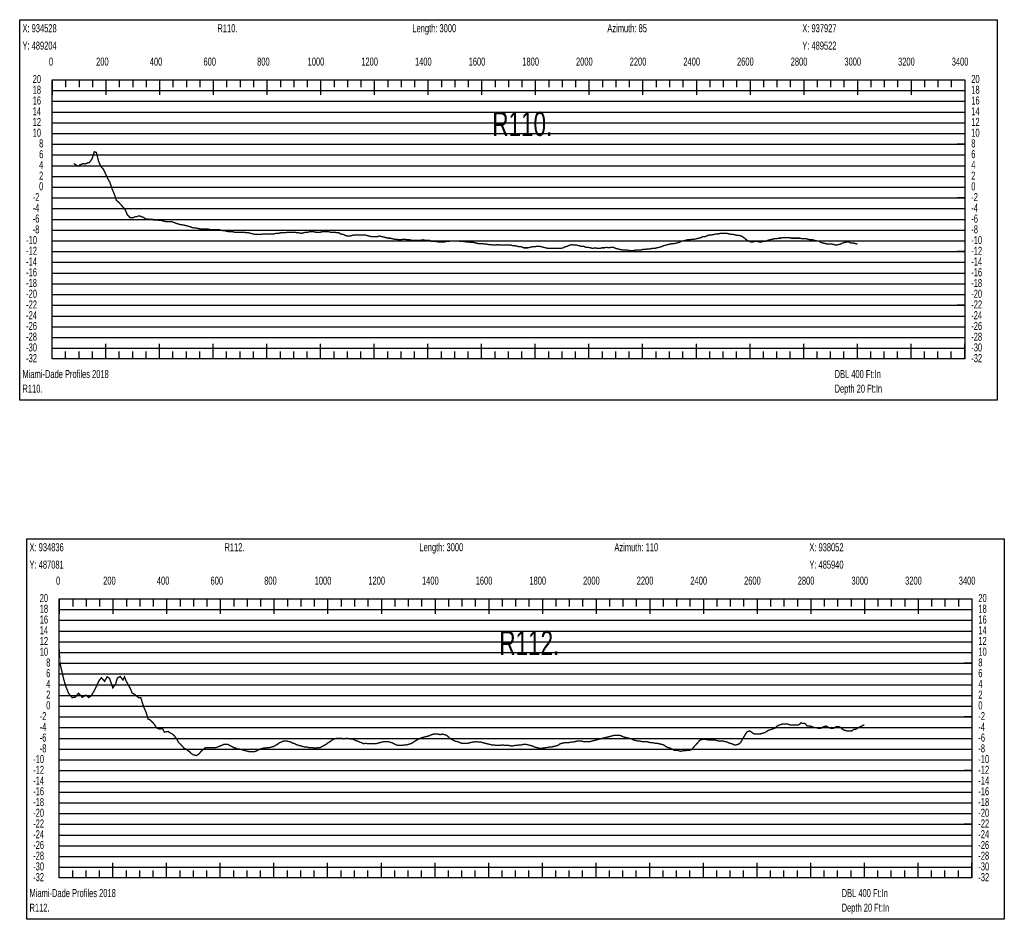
# Model space of a CAD drawing. Header units: inches. Extents: x 471865 to 538526, y 1054316 to 1102451.
# Tile 107 of 114: x 530797 to 534466, y 1088989 to 1092341. Entities that reach past the tile are written whole.
import ezdxf

# ---------------------------------------------------------------- set-up
doc = ezdxf.new("R2010")
doc.units = ezdxf.units.IN
doc.header["$MEASUREMENT"] = 0
for name, color, linetype in [('LABELS', 7, 'Continuous'), ('X_Gr1', 7, 'Continuous'), ('XSECTION', 7, 'Continuous')]:
    doc.layers.add(name, color=color, linetype=linetype)
doc.styles.get("Standard").update_dxf_attribs({"font": 'arial.ttf'})

msp = doc.modelspace()

# ---------------------------------------------------------------- linework, layer by layer
at = {"layer": 'X_Gr1', "color": 6, "linetype": 'Continuous', "lineweight": 18, "true_color": 0xff00ff, "transparency": 33554687, "const_width": 5}
for points in [[(530998.7, 1091803.4), (530998.7, 1091803.4), (531001.1, 1091804.1), (531008.2, 1091798.8), (531016.2, 1091795.3), (531022.5, 1091800.7), (531032.3, 1091804.3), (531042.5, 1091804), (531050.8, 1091807.7), (531056.9, 1091809), (531067.1, 1091822.9), (531075.2, 1091849.1), (531083, 1091846.7), (531091.7, 1091812.3), (531100.4, 1091794.4), (531109.5, 1091783.7), (531118.6, 1091764.3), (531126.6, 1091747), (531133.1, 1091735.9), (531141.7, 1091711), (531152, 1091685.9), (531157.8, 1091667.6), (531166.4, 1091661.2), (531177.2, 1091649.3), (531190, 1091633.9), (531196.5, 1091619.3), (531197.5, 1091615.5), (531201.6, 1091611.2), (531209, 1091603.2), (531213.3, 1091603.2), (531220.2, 1091603.2), (531222.5, 1091605.2), (531230.3, 1091607.2), (531232.9, 1091607.2), (531238.4, 1091609.2), (531246.8, 1091609.2), (531249.6, 1091607.2), (531257.9, 1091605.2), (531263.4, 1091601.2), (531266.3, 1091599.2), (531274.9, 1091599.2), (531277.8, 1091597.2), (531287, 1091597.2), (531293.2, 1091597.2), (531296.4, 1091595.2), (531306.1, 1091595.2), (531309.3, 1091595.2), (531319.9, 1091593.2), (531326.9, 1091593.2), (531330.4, 1091591.2), (531340.9, 1091589.2), (531347.9, 1091589.2), (531355, 1091589.2), (531361.9, 1091589.2), (531367.8, 1091587.1), (531373.7, 1091585.1), (531379.6, 1091583), (531385.6, 1091581), (531390.8, 1091579.2), (531398.2, 1091577.2), (531401.8, 1091577.2), (531412.7, 1091575.2), (531420, 1091573.2), (531427.3, 1091571.2), (531434.4, 1091569.2), (531438, 1091567.2), (531448.5, 1091565.2), (531455.5, 1091565.2), (531462.7, 1091563.2), (531469.8, 1091561.2), (531473.4, 1091561.2), (531484.2, 1091561.2), (531491.6, 1091561.2), (531498.9, 1091561.2), (531506, 1091559.2), (531513.1, 1091559.2), (531520.1, 1091559.2), (531527.2, 1091559.2), (531534.3, 1091559.2), (531541.4, 1091559.2), (531545, 1091557.2), (531555.8, 1091555.2), (531563, 1091555.2), (531566.7, 1091553.2), (531577.2, 1091551.2), (531580.7, 1091551.2), (531591.5, 1091551.2), (531598.7, 1091549.2), (531602.5, 1091549.2), (531613.4, 1091549.2), (531617.1, 1091549.2), (531628.1, 1091549.2), (531635.4, 1091549.2), (531639.2, 1091547.2), (531650.5, 1091547.2), (531658.1, 1091545.2), (531666, 1091543.2), (531673.9, 1091541.2), (531678, 1091541.2), (531689.8, 1091541.2), (531697.7, 1091541.2), (531705.6, 1091543.2), (531713.6, 1091543.2), (531717.7, 1091543.2), (531729.6, 1091543.2), (531737.6, 1091543.2), (531745.7, 1091543.2), (531753.7, 1091545.2), (531761.8, 1091545.2), (531769.8, 1091547.2), (531777.8, 1091547.2), (531785.6, 1091547.2), (531793.3, 1091549.2), (531801.1, 1091549.2), (531809, 1091549.2), (531816.9, 1091549.2), (531824.5, 1091549.2), (531832.1, 1091547.2), (531836, 1091547.2), (531847.3, 1091545.2), (531855, 1091547.2), (531862.8, 1091549.2), (531870.5, 1091549.2), (531878.1, 1091551.2), (531885.6, 1091551.2), (531893.2, 1091551.2), (531901, 1091549.2), (531908.9, 1091549.2), (531916.6, 1091549.2), (531924.4, 1091551.2), (531932.3, 1091551.2), (531940.2, 1091551.2), (531948.1, 1091551.2), (531956.1, 1091549.2), (531964, 1091549.2), (531971.8, 1091549.2), (531979.6, 1091547.2), (531987.4, 1091547.2), (531991.5, 1091543.2), (532003.3, 1091541.2), (532011.3, 1091537.2), (532019.3, 1091535.2), (532027.3, 1091535.2), (532035.3, 1091537.2), (532043.3, 1091539.2), (532051.3, 1091539.2), (532059.3, 1091539.2), (532067.3, 1091539.2), (532075.3, 1091539.2), (532083.2, 1091539.2), (532091.1, 1091537.2), (532099, 1091535.2), (532106.8, 1091533.2), (532114.8, 1091533.2), (532122.9, 1091533.2), (532130.7, 1091533.2), (532138.5, 1091535.2), (532146.5, 1091533.2), (532154.4, 1091531.2), (532162.2, 1091529.2), (532169.8, 1091527.2), (532177.5, 1091527.2), (532185.4, 1091525.2), (532193.5, 1091523.2), (532201.6, 1091523.2), (532209.6, 1091521.2), (532217.7, 1091521.2), (532225.8, 1091523.2), (532233.9, 1091523.2), (532242.2, 1091521.2), (532250.5, 1091521.2), (532258.7, 1091519.2), (532266.9, 1091519.2), (532275.1, 1091519.2), (532283.3, 1091519.2), (532291.5, 1091519.2), (532299.7, 1091521.2), (532307.8, 1091519.2), (532315.9, 1091519.2), (532324, 1091519.2), (532332, 1091515.2), (532340, 1091515.2), (532348.3, 1091515.2), (532356.5, 1091513.2), (532364.6, 1091513.2), (532372.6, 1091513.2), (532380.8, 1091513.2), (532389, 1091515.2), (532397.3, 1091515.2), (532405.7, 1091517.2), (532414, 1091517.2), (532422.4, 1091517.2), (532430.8, 1091517.2), (532439.1, 1091515.2), (532447.5, 1091515.2), (532464, 1091513.2), (532472.2, 1091513.2), (532480.5, 1091511.2), (532488.8, 1091511.2), (532496.8, 1091509.2), (532505, 1091507.2), (532513.1, 1091507.2), (532521.1, 1091507.2), (532529.2, 1091505.2), (532537.4, 1091505.2), (532545.6, 1091503.2), (532553.9, 1091503.2), (532562.3, 1091501.2), (532570.4, 1091501.2), (532578.2, 1091503.2), (532586.2, 1091501.2), (532594.3, 1091501.2), (532602.7, 1091501.2), (532610.9, 1091501.2), (532618.9, 1091501.2), (532626.8, 1091501.2), (532634.8, 1091499.2), (532642.8, 1091499.2), (532650.8, 1091497.2), (532658.9, 1091495.2), (532667.1, 1091495.2), (532675.3, 1091491.2), (532683.3, 1091491.2), (532691.4, 1091491.2), (532699.6, 1091493.2), (532707.9, 1091495.2), (532716.2, 1091495.2), (532724.7, 1091497.2), (532733, 1091497.2), (532741.1, 1091495.2), (532749.2, 1091493.2), (532757.4, 1091491.2), (532765.5, 1091489.2), (532773.6, 1091489.2), (532781.8, 1091489.2), (532789.8, 1091489.2), (532797.7, 1091489.2), (532805.8, 1091489.2), (532813.9, 1091489.2), (532822, 1091491.2), (532830.2, 1091495.2), (532838.5, 1091497.2), (532846.8, 1091501.2), (532855.3, 1091503.2), (532863.7, 1091501.2), (532872.2, 1091501.2), (532880.8, 1091499.2), (532889.4, 1091497.2), (532898.1, 1091497.2), (532906.6, 1091493.2), (532915.1, 1091493.2), (532923.9, 1091491.2), (532932.6, 1091489.2), (532941.3, 1091491.2), (532949.9, 1091489.2), (532958.4, 1091489.2), (532967.1, 1091491.2), (532975.7, 1091491.2), (532984.1, 1091493.2), (532992.2, 1091491.2), (533000.5, 1091493.2), (533009, 1091493.2), (533017.5, 1091489.2), (533026.1, 1091487.2), (533034.6, 1091485.2), (533043, 1091483.2), (533051.3, 1091483.2), (533059.8, 1091483.2), (533068.4, 1091481.2), (533076.9, 1091481.2), (533085.5, 1091481.2), (533094, 1091483.2), (533102.6, 1091483.2), (533111.3, 1091483.2), (533120, 1091485.2), (533128.6, 1091485.2), (533137.3, 1091487.2), (533146, 1091487.2), (533154.5, 1091489.2), (533163, 1091489.2), (533171.6, 1091491.2), (533180.1, 1091493.2), (533188.3, 1091495.2), (533196.5, 1091499.2), (533204.6, 1091501.2), (533212.8, 1091503.2), (533221.1, 1091505.2), (533229.2, 1091507.2), (533237.1, 1091507.2), (533245.1, 1091509.2), (533253.3, 1091511.2), (533261.5, 1091515.2), (533269.6, 1091517.2), (533277.8, 1091519.2), (533286.1, 1091521.2), (533294.4, 1091521.2), (533302.8, 1091523.2), (533311.1, 1091523.2), (533319.5, 1091525.2), (533327.7, 1091527.2), (533335.8, 1091529.2), (533344, 1091533.2), (533352.2, 1091533.2), (533360.3, 1091537.2), (533368.3, 1091539.2), (533376.4, 1091539.2), (533384.6, 1091541.2), (533392.7, 1091543.2), (533400.7, 1091543.2), (533408.6, 1091545.2), (533416.7, 1091545.2), (533424.7, 1091545.2), (533432.7, 1091545.2), (533440.4, 1091543.2), (533448.2, 1091541.2), (533456.1, 1091541.2), (533463.7, 1091539.2), (533471.1, 1091537.2), (533478.6, 1091537.2), (533485.8, 1091535.2), (533493, 1091531.2), (533500.4, 1091525.2), (533507.8, 1091519.2), (533515.3, 1091515.2), (533522.7, 1091513.2), (533530, 1091513.2), (533537.5, 1091515.2), (533545.2, 1091515.2), (533552.9, 1091513.2), (533560.7, 1091513.2), (533568.6, 1091515.2), (533576.6, 1091515.2), (533584.8, 1091519.2), (533592.8, 1091521.2), (533600.9, 1091523.2), (533609.1, 1091525.2), (533617.4, 1091525.2), (533625.4, 1091527.2), (533633.3, 1091527.2), (533641.2, 1091529.2), (533649.4, 1091529.2), (533657.6, 1091529.2), (533665.4, 1091529.2), (533673.1, 1091527.2), (533680.9, 1091527.2), (533688.6, 1091527.2), (533696.2, 1091527.2), (533703.8, 1091527.2), (533711.6, 1091525.2), (533719.4, 1091525.2), (533727.1, 1091525.2), (533734.9, 1091523.2), (533742.8, 1091521.2), (533750.7, 1091521.2), (533758.6, 1091519.2), (533766.4, 1091517.2), (533774.5, 1091517.2), (533782.6, 1091511.2), (533790.9, 1091509.2), (533799.2, 1091507.2), (533807.5, 1091505.2), (533815.9, 1091505.2), (533824.1, 1091505.2), (533832.3, 1091503.2), (533840.4, 1091501.2), (533848.3, 1091503.2), (533855.9, 1091505.2), (533863.6, 1091509.2), (533871.5, 1091511.2), (533879.3, 1091513.2), (533886.9, 1091513.2), (533894.8, 1091509.2), (533902.9, 1091509.2), (533911.1, 1091507.2), (533918.6, 1091505.3)], [(530945.6, 1089963.5), (530945.6, 1089963.5), (530945.9, 1089969.3), (530947.2, 1089945.5), (530952.1, 1089924.4), (530961.5, 1089883), (530969.4, 1089856.9), (530979.6, 1089831.1), (530992.9, 1089815.5), (531005.2, 1089817.4), (531016.4, 1089831.8), (531030.6, 1089816.4), (531043.9, 1089824.8), (531054.7, 1089815.7), (531063.2, 1089821.7), (531075.4, 1089841.1), (531083.4, 1089858.2), (531094.3, 1089880.5), (531102, 1089889.7), (531113.7, 1089876.2), (531123.2, 1089893.2), (531132.4, 1089886.5), (531144.5, 1089851.7), (531154.7, 1089866.2), (531161.2, 1089888), (531171.9, 1089894.3), (531181.9, 1089881.2), (531187.9, 1089893), (531193.2, 1089878.9), (531200.5, 1089865.9), (531208.8, 1089850.7), (531216.7, 1089832.7), (531226.9, 1089826.7), (531239.9, 1089815.6), (531248.5, 1089815.6), (531258.6, 1089783.5), (531268.9, 1089758.9), (531275.5, 1089735.7), (531282.4, 1089733.6), (531295.9, 1089720), (531308.6, 1089701.9), (531318.3, 1089698.2), (531329.4, 1089700), (531336.5, 1089686.9), (531350.7, 1089689.5), (531355.1, 1089685.5), (531359.7, 1089683.5), (531364.2, 1089681.5), (531368.8, 1089677.5), (531373.3, 1089673.5), (531377.8, 1089667.5), (531382.2, 1089661.5), (531386.5, 1089653.5), (531390.8, 1089647.5), (531395.2, 1089643.5), (531399.7, 1089637.5), (531404.4, 1089633.5), (531409.2, 1089627.5), (531414.3, 1089625.5), (531419.5, 1089621.5), (531425, 1089617.5), (531430.5, 1089613.5), (531436.2, 1089607.5), (531442.1, 1089603.5), (531448.1, 1089601.5), (531454.2, 1089599.5), (531460.5, 1089601.5), (531466.9, 1089607.5), (531473.5, 1089615.5), (531480.2, 1089621.5), (531487, 1089627.5), (531493.9, 1089629.5), (531500.8, 1089629.5), (531504.3, 1089629.5), (531511.5, 1089629.5), (531522.1, 1089629.5), (531529.2, 1089629.5), (531536.4, 1089631.5), (531543.5, 1089635.5), (531550.6, 1089637.5), (531557.7, 1089641.5), (531565, 1089641.5), (531572.4, 1089641.5), (531579.8, 1089637.5), (531587.3, 1089633.5), (531594.7, 1089629.5), (531602.2, 1089627.5), (531609.8, 1089623.5), (531617.2, 1089623.5), (531624.8, 1089621.5), (531632.2, 1089619.5), (531639.6, 1089617.5), (531647.1, 1089615.5), (531654.6, 1089613.5), (531662.1, 1089613.5), (531669.6, 1089613.5), (531677.1, 1089615.5), (531684.5, 1089619.5), (531692, 1089623.5), (531699.5, 1089625.5), (531706.9, 1089627.5), (531714.3, 1089627.5), (531721.5, 1089629.5), (531728.8, 1089629.5), (531736.2, 1089631.5), (531743.4, 1089633.5), (531750.7, 1089637.5), (531758, 1089641.5), (531765.2, 1089647.5), (531772.5, 1089649.5), (531779.8, 1089653.5), (531787, 1089653.5), (531794.2, 1089653.5), (531801.3, 1089651.5), (531808.5, 1089649.5), (531815.6, 1089645.5), (531822.9, 1089643.5), (531830.1, 1089639.5), (531837.3, 1089637.5), (531844.6, 1089635.5), (531851.8, 1089633.5), (531859.1, 1089631.5), (531866.2, 1089631.5), (531873.5, 1089629.5), (531880.9, 1089629.5), (531888.1, 1089629.5), (531895.4, 1089627.5), (531902.8, 1089627.5), (531910.1, 1089629.5), (531917.5, 1089629.5), (531924.8, 1089633.5), (531932.1, 1089637.5), (531939.3, 1089641.5), (531946.7, 1089647.5), (531954.1, 1089651.5), (531961.5, 1089657.5), (531968.9, 1089661.5), (531976.2, 1089663.5), (531983.5, 1089663.5), (531990.9, 1089663.5), (531998.2, 1089663.5), (532005.4, 1089661.5), (532012.6, 1089663.5), (532019.9, 1089663.5), (532027.3, 1089661.5), (532034.7, 1089661.5), (532042.1, 1089659.5), (532049.3, 1089655.5), (532056.7, 1089653.5), (532064.3, 1089649.5), (532071.8, 1089647.5), (532079.2, 1089643.5), (532086.5, 1089645.5), (532093.9, 1089643.5), (532101.3, 1089643.5), (532108.8, 1089643.5), (532116.3, 1089643.5), (532123.8, 1089643.5), (532131.2, 1089645.5), (532138.8, 1089647.5), (532146.4, 1089649.5), (532153.9, 1089651.5), (532161.4, 1089651.5), (532169.1, 1089651.5), (532176.9, 1089649.5), (532184.5, 1089647.5), (532192.1, 1089643.5), (532199.8, 1089639.5), (532207.5, 1089637.5), (532215.3, 1089637.5), (532223.2, 1089637.5), (532230.9, 1089639.5), (532238.6, 1089639.5), (532246.3, 1089641.5), (532254.1, 1089643.5), (532262, 1089647.5), (532269.9, 1089653.5), (532277.6, 1089657.5), (532285.4, 1089661.5), (532293.3, 1089665.5), (532301.1, 1089667.5), (532308.9, 1089669.5), (532316.7, 1089671.5), (532324.6, 1089673.5), (532332.5, 1089677.5), (532340.4, 1089679.5), (532348.3, 1089679.5), (532356.1, 1089679.5), (532363.8, 1089677.5), (532371.6, 1089679.5), (532379.4, 1089677.5), (532387.1, 1089675.5), (532394.9, 1089669.5), (532402.9, 1089661.5), (532411, 1089657.5), (532419.1, 1089653.5), (532427.2, 1089651.5), (532435.3, 1089649.5), (532443.4, 1089645.5), (532451.5, 1089645.5), (532459.6, 1089645.5), (532467.5, 1089645.5), (532475.3, 1089647.5), (532483.2, 1089649.5), (532491.3, 1089649.5), (532499.3, 1089651.5), (532507.4, 1089649.5), (532515.4, 1089649.5), (532523.5, 1089647.5), (532531.6, 1089645.5), (532539.6, 1089643.5), (532547.6, 1089641.5), (532555.6, 1089639.5), (532563.7, 1089639.5), (532571.8, 1089637.5), (532579.9, 1089637.5), (532587.9, 1089637.5), (532595.7, 1089639.5), (532603.6, 1089637.5), (532611.6, 1089637.5), (532619.6, 1089637.5), (532627.5, 1089635.5), (532635.4, 1089635.5), (532643.5, 1089637.5), (532651.5, 1089637.5), (532659.5, 1089639.5), (532667.5, 1089639.5), (532675.4, 1089641.5), (532683.4, 1089641.5), (532691.4, 1089639.5), (532699.4, 1089637.5), (532707.3, 1089635.5), (532715.3, 1089631.5), (532723.3, 1089629.5), (532731.3, 1089627.5), (532739.2, 1089625.5), (532747.2, 1089627.5), (532763.2, 1089629.5), (532771.3, 1089631.5), (532779.3, 1089631.5), (532787.2, 1089633.5), (532803, 1089637.5), (532811, 1089643.5), (532818.9, 1089645.5), (532826.9, 1089647.5), (532834.8, 1089647.5), (532842.7, 1089647.5), (532850.7, 1089649.5), (532858.7, 1089649.5), (532866.6, 1089651.5), (532874.6, 1089653.5), (532882.6, 1089653.5), (532890.6, 1089653.5), (532898.5, 1089651.5), (532906.3, 1089651.5), (532914.2, 1089651.5), (532922, 1089651.5), (532929.7, 1089653.5), (532937.2, 1089655.5), (532944.7, 1089657.5), (532952.4, 1089659.5), (532960.2, 1089661.5), (532968.2, 1089663.5), (532976, 1089665.5), (532983.9, 1089667.5), (532991.6, 1089669.5), (532999.4, 1089671.5), (533007.2, 1089673.5), (533014.8, 1089675.5), (533022.4, 1089675.5), (533030.1, 1089675.5), (533037.9, 1089673.5), (533045.6, 1089669.5), (533053.5, 1089667.5), (533061.4, 1089665.5), (533069.3, 1089663.5), (533077.3, 1089661.5), (533085.2, 1089657.5), (533093.1, 1089655.5), (533100.9, 1089653.5), (533108.7, 1089653.5), (533116.7, 1089651.5), (533124.7, 1089651.5), (533132.7, 1089651.5), (533140.5, 1089649.5), (533148.4, 1089647.5), (533156.5, 1089647.5), (533164.5, 1089645.5), (533172.5, 1089645.5), (533180.4, 1089643.5), (533188.3, 1089641.5), (533196.4, 1089639.5), (533204.4, 1089633.5), (533212.4, 1089629.5), (533220.4, 1089627.5), (533228.4, 1089623.5), (533236.4, 1089619.5), (533244.5, 1089619.5), (533252.6, 1089617.5), (533260.7, 1089615.5), (533268.8, 1089617.5), (533276.8, 1089617.5), (533284.9, 1089619.5), (533293, 1089619.5), (533301.1, 1089621.5), (533309.2, 1089631.5), (533315.1, 1089638), (533321, 1089644.5), (533326.9, 1089651), (533332.8, 1089657.5), (533340.5, 1089659.5), (533348.2, 1089659.5), (533356, 1089659.5), (533363.7, 1089657.5), (533371.5, 1089657.5), (533379.3, 1089657.5), (533387.2, 1089657.5), (533395.1, 1089655.5), (533403, 1089653.5), (533410.9, 1089653.5), (533418.8, 1089653.5), (533426.8, 1089651.5), (533434.9, 1089649.5), (533442.9, 1089645.5), (533451, 1089643.5), (533459, 1089639.5), (533466.9, 1089639.5), (533475, 1089641.5), (533483.2, 1089647.5), (533491.3, 1089661.5), (533499.3, 1089675.5), (533507.2, 1089687.5), (533515.3, 1089691.5), (533523.3, 1089687.5), (533531.2, 1089681.5), (533539.1, 1089679.5), (533546.9, 1089679.5), (533554.4, 1089679.5), (533561.5, 1089681.5), (533568.2, 1089683.5), (533574.7, 1089685.5), (533580.9, 1089689.5), (533587.1, 1089693.5), (533593.2, 1089695.5), (533599.3, 1089697.5), (533605.4, 1089699.5), (533611.2, 1089701.5), (533617, 1089707.5), (533622.9, 1089711.5), (533628.8, 1089713.5), (533634.6, 1089715.5), (533640.4, 1089717.5), (533646.1, 1089717.5), (533651.9, 1089717.5), (533657.4, 1089717.5), (533663, 1089715.5), (533668.6, 1089713.5), (533674.4, 1089713.5), (533680.2, 1089713.5), (533686, 1089713.5), (533691.8, 1089713.5), (533697.3, 1089713.5), (533702.9, 1089715.5), (533708.4, 1089721.5), (533714.1, 1089719.5), (533719.8, 1089719.5), (533725.4, 1089717.5), (533731.2, 1089709.5), (533736.8, 1089709.5), (533742.5, 1089709.5), (533748.4, 1089707.5), (533754, 1089705.5), (533759.7, 1089703.5), (533765.5, 1089703.5), (533771.5, 1089701.5), (533777.5, 1089701.5), (533783.3, 1089701.5), (533789.1, 1089705.5), (533794.9, 1089707.5), (533800.8, 1089709.5), (533806.5, 1089707.5), (533812.3, 1089703.5), (533818.3, 1089701.5), (533824.3, 1089701.5), (533830.3, 1089701.5), (533836.4, 1089705.5), (533842.4, 1089707.5), (533848.4, 1089707.5), (533854.4, 1089705.5), (533860.5, 1089699.5), (533866.7, 1089695.5), (533872.9, 1089693.5), (533879.1, 1089691.5), (533885.3, 1089691.5), (533891.8, 1089691.5), (533898.5, 1089691.5), (533905.4, 1089697.5), (533912.3, 1089697.5), (533919.1, 1089701.5), (533926.1, 1089705.5), (533932, 1089708.2), (533937.9, 1089711), (533943.8, 1089713.8), (533944.9, 1089714.3)]]:
    msp.add_lwpolyline(points, dxfattribs=at)
at = {"layer": 'XSECTION', "color": 18, "linetype": 'Continuous', "true_color": 0x000000}
for points in [[(530797.4, 1092341.2), (534439.8, 1092341.2), (534439.8, 1090923.2), (530797.4, 1090923.2), (530797.4, 1092341.2)], [(530918.6, 1092117.2), (534318.6, 1092117.2), (534318.6, 1091077.2), (530918.6, 1091077.2), (530918.6, 1092117.2)], [(530918.6, 1092117.2), (530918.6, 1092060.8)], [(530918.6, 1092117.2), (530918.6, 1092060.8)], [(530918.6, 1092117.2), (530918.6, 1092089.2)], [(530918.6, 1092117.2), (530918.6, 1092089.2)], [(530968.6, 1092117.2), (530968.6, 1092089.2)], [(531018.6, 1092117.2), (531018.6, 1092089.2)], [(531068.6, 1092117.2), (531068.6, 1092089.2)], [(531118.6, 1092117.2), (531118.6, 1092060.8)], [(531118.6, 1092117.2), (531118.6, 1092089.2)], [(531168.6, 1092117.2), (531168.6, 1092089.2)], [(531218.6, 1092117.2), (531218.6, 1092089.2)], [(531268.6, 1092117.2), (531268.6, 1092089.2)], [(531318.6, 1092117.2), (531318.6, 1092060.8)], [(531318.6, 1092117.2), (531318.6, 1092089.2)], [(531368.6, 1092117.2), (531368.6, 1092089.2)], [(531418.6, 1092117.2), (531418.6, 1092089.2)], [(531468.6, 1092117.2), (531468.6, 1092089.2)], [(531518.6, 1092117.2), (531518.6, 1092060.8)], [(531518.6, 1092117.2), (531518.6, 1092089.2)], [(531568.6, 1092117.2), (531568.6, 1092089.2)], [(531618.6, 1092117.2), (531618.6, 1092089.2)], [(531668.6, 1092117.2), (531668.6, 1092089.2)], [(531718.6, 1092117.2), (531718.6, 1092060.8)], [(531718.6, 1092117.2), (531718.6, 1092089.2)], [(531768.6, 1092117.2), (531768.6, 1092089.2)], [(531818.6, 1092117.2), (531818.6, 1092089.2)], [(531868.6, 1092117.2), (531868.6, 1092089.2)], [(531918.6, 1092117.2), (531918.6, 1092060.8)], [(531918.6, 1092117.2), (531918.6, 1092089.2)], [(531968.6, 1092117.2), (531968.6, 1092089.2)], [(532018.6, 1092117.2), (532018.6, 1092089.2)], [(532068.6, 1092117.2), (532068.6, 1092089.2)], [(532118.6, 1092117.2), (532118.6, 1092060.8)], [(532118.6, 1092117.2), (532118.6, 1092089.2)], [(532168.6, 1092117.2), (532168.6, 1092089.2)], [(532218.6, 1092117.2), (532218.6, 1092089.2)], [(532268.6, 1092117.2), (532268.6, 1092089.2)], [(532318.6, 1092117.2), (532318.6, 1092060.8)], [(532318.6, 1092117.2), (532318.6, 1092089.2)], [(532368.6, 1092117.2), (532368.6, 1092089.2)], [(532418.6, 1092117.2), (532418.6, 1092089.2)], [(532468.6, 1092117.2), (532468.6, 1092089.2)], [(532518.6, 1092117.2), (532518.6, 1092060.8)], [(532518.6, 1092117.2), (532518.6, 1092089.2)], [(532568.6, 1092117.2), (532568.6, 1092089.2)], [(532618.6, 1092117.2), (532618.6, 1092089.2)], [(532668.6, 1092117.2), (532668.6, 1092089.2)], [(532718.6, 1092117.2), (532718.6, 1092060.8)], [(532718.6, 1092117.2), (532718.6, 1092089.2)], [(532768.6, 1092117.2), (532768.6, 1092089.2)], [(532818.6, 1092117.2), (532818.6, 1092089.2)], [(532868.6, 1092117.2), (532868.6, 1092089.2)], [(532918.6, 1092117.2), (532918.6, 1092060.8)], [(532918.6, 1092117.2), (532918.6, 1092089.2)], [(532968.6, 1092117.2), (532968.6, 1092089.2)], [(533018.6, 1092117.2), (533018.6, 1092089.2)], [(533068.6, 1092117.2), (533068.6, 1092089.2)], [(533118.6, 1092117.2), (533118.6, 1092060.8)], [(533118.6, 1092117.2), (533118.6, 1092089.2)], [(533168.6, 1092117.2), (533168.6, 1092089.2)], [(533218.6, 1092117.2), (533218.6, 1092089.2)], [(533268.6, 1092117.2), (533268.6, 1092089.2)], [(533318.6, 1092117.2), (533318.6, 1092060.8)], [(533318.6, 1092117.2), (533318.6, 1092089.2)], [(533368.6, 1092117.2), (533368.6, 1092089.2)], [(533418.6, 1092117.2), (533418.6, 1092089.2)], [(533468.6, 1092117.2), (533468.6, 1092089.2)], [(533518.6, 1092117.2), (533518.6, 1092060.8)], [(533518.6, 1092117.2), (533518.6, 1092089.2)], [(533568.6, 1092117.2), (533568.6, 1092089.2)], [(533618.6, 1092117.2), (533618.6, 1092089.2)], [(533668.6, 1092117.2), (533668.6, 1092089.2)], [(533718.6, 1092117.2), (533718.6, 1092060.8)], [(533718.6, 1092117.2), (533718.6, 1092089.2)], [(533768.6, 1092117.2), (533768.6, 1092089.2)], [(533818.6, 1092117.2), (533818.6, 1092089.2)], [(533868.6, 1092117.2), (533868.6, 1092089.2)], [(533918.6, 1092117.2), (533918.6, 1092060.8)], [(533918.6, 1092117.2), (533918.6, 1092089.2)], [(533968.6, 1092117.2), (533968.6, 1092089.2)], [(534018.6, 1092117.2), (534018.6, 1092089.2)], [(534068.6, 1092117.2), (534068.6, 1092089.2)], [(534118.6, 1092117.2), (534118.6, 1092060.8)], [(534118.6, 1092117.2), (534118.6, 1092089.2)], [(534168.6, 1092117.2), (534168.6, 1092089.2)], [(534218.6, 1092117.2), (534218.6, 1092089.2)], [(534268.6, 1092117.2), (534268.6, 1092089.2)], [(534318.6, 1092117.2), (534318.6, 1092060.8)], [(534318.6, 1092117.2), (534318.6, 1092089.2)], [(530918.6, 1091877.2), (530946.6, 1091877.2)], [(534318.6, 1091877.2), (534290.6, 1091877.2)], [(530918.6, 1091677.2), (530946.6, 1091677.2)], [(534318.6, 1091677.2), (534290.6, 1091677.2)], [(530918.6, 1091477.2), (530946.6, 1091477.2)], [(534318.6, 1091477.2), (534290.6, 1091477.2)], [(530918.6, 1091277.2), (530946.6, 1091277.2)], [(534318.6, 1091277.2), (534290.6, 1091277.2)], [(530918.6, 1091077.2), (530918.6, 1091133.6)], [(530918.6, 1091077.2), (530918.6, 1091133.6)], [(531118.6, 1091077.2), (531118.6, 1091133.6)], [(531318.6, 1091077.2), (531318.6, 1091133.6)], [(531518.6, 1091077.2), (531518.6, 1091133.6)], [(531718.6, 1091077.2), (531718.6, 1091133.6)], [(531918.6, 1091077.2), (531918.6, 1091133.6)], [(532118.6, 1091077.2), (532118.6, 1091133.6)], [(532318.6, 1091077.2), (532318.6, 1091133.6)], [(532518.6, 1091077.2), (532518.6, 1091133.6)], [(532718.6, 1091077.2), (532718.6, 1091133.6)], [(532918.6, 1091077.2), (532918.6, 1091133.6)], [(533118.6, 1091077.2), (533118.6, 1091133.6)], [(533318.6, 1091077.2), (533318.6, 1091133.6)], [(533518.6, 1091077.2), (533518.6, 1091133.6)], [(533718.6, 1091077.2), (533718.6, 1091133.6)], [(533918.6, 1091077.2), (533918.6, 1091133.6)], [(534118.6, 1091077.2), (534118.6, 1091133.6)], [(534318.6, 1091077.2), (534318.6, 1091133.6)], [(530918.6, 1091077.2), (530918.6, 1091105.2)], [(530918.6, 1091077.2), (530918.6, 1091105.2)], [(530968.6, 1091077.2), (530968.6, 1091105.2)], [(531018.6, 1091077.2), (531018.6, 1091105.2)], [(531068.6, 1091077.2), (531068.6, 1091105.2)], [(531118.6, 1091077.2), (531118.6, 1091105.2)], [(531168.6, 1091077.2), (531168.6, 1091105.2)], [(531218.6, 1091077.2), (531218.6, 1091105.2)], [(531268.6, 1091077.2), (531268.6, 1091105.2)], [(531318.6, 1091077.2), (531318.6, 1091105.2)], [(531368.6, 1091077.2), (531368.6, 1091105.2)], [(531418.6, 1091077.2), (531418.6, 1091105.2)], [(531468.6, 1091077.2), (531468.6, 1091105.2)], [(531518.6, 1091077.2), (531518.6, 1091105.2)], [(531568.6, 1091077.2), (531568.6, 1091105.2)], [(531618.6, 1091077.2), (531618.6, 1091105.2)], [(531668.6, 1091077.2), (531668.6, 1091105.2)], [(531718.6, 1091077.2), (531718.6, 1091105.2)], [(531768.6, 1091077.2), (531768.6, 1091105.2)], [(531818.6, 1091077.2), (531818.6, 1091105.2)], [(531868.6, 1091077.2), (531868.6, 1091105.2)], [(531918.6, 1091077.2), (531918.6, 1091105.2)], [(531968.6, 1091077.2), (531968.6, 1091105.2)], [(532018.6, 1091077.2), (532018.6, 1091105.2)], [(532068.6, 1091077.2), (532068.6, 1091105.2)], [(532118.6, 1091077.2), (532118.6, 1091105.2)], [(532168.6, 1091077.2), (532168.6, 1091105.2)], [(532218.6, 1091077.2), (532218.6, 1091105.2)], [(532268.6, 1091077.2), (532268.6, 1091105.2)], [(532318.6, 1091077.2), (532318.6, 1091105.2)], [(532368.6, 1091077.2), (532368.6, 1091105.2)], [(532418.6, 1091077.2), (532418.6, 1091105.2)], [(532468.6, 1091077.2), (532468.6, 1091105.2)], [(532518.6, 1091077.2), (532518.6, 1091105.2)], [(532568.6, 1091077.2), (532568.6, 1091105.2)], [(532618.6, 1091077.2), (532618.6, 1091105.2)], [(532668.6, 1091077.2), (532668.6, 1091105.2)], [(532718.6, 1091077.2), (532718.6, 1091105.2)], [(532768.6, 1091077.2), (532768.6, 1091105.2)], [(532818.6, 1091077.2), (532818.6, 1091105.2)], [(532868.6, 1091077.2), (532868.6, 1091105.2)], [(532918.6, 1091077.2), (532918.6, 1091105.2)], [(532968.6, 1091077.2), (532968.6, 1091105.2)], [(533018.6, 1091077.2), (533018.6, 1091105.2)], [(533068.6, 1091077.2), (533068.6, 1091105.2)], [(533118.6, 1091077.2), (533118.6, 1091105.2)], [(533168.6, 1091077.2), (533168.6, 1091105.2)], [(533218.6, 1091077.2), (533218.6, 1091105.2)], [(533268.6, 1091077.2), (533268.6, 1091105.2)], [(533318.6, 1091077.2), (533318.6, 1091105.2)], [(533368.6, 1091077.2), (533368.6, 1091105.2)], [(533418.6, 1091077.2), (533418.6, 1091105.2)], [(533468.6, 1091077.2), (533468.6, 1091105.2)], [(533518.6, 1091077.2), (533518.6, 1091105.2)], [(533568.6, 1091077.2), (533568.6, 1091105.2)], [(533618.6, 1091077.2), (533618.6, 1091105.2)], [(533668.6, 1091077.2), (533668.6, 1091105.2)], [(533718.6, 1091077.2), (533718.6, 1091105.2)], [(533768.6, 1091077.2), (533768.6, 1091105.2)], [(533818.6, 1091077.2), (533818.6, 1091105.2)], [(533868.6, 1091077.2), (533868.6, 1091105.2)], [(533918.6, 1091077.2), (533918.6, 1091105.2)], [(533968.6, 1091077.2), (533968.6, 1091105.2)], [(534018.6, 1091077.2), (534018.6, 1091105.2)], [(534068.6, 1091077.2), (534068.6, 1091105.2)], [(534118.6, 1091077.2), (534118.6, 1091105.2)], [(534168.6, 1091077.2), (534168.6, 1091105.2)], [(534218.6, 1091077.2), (534218.6, 1091105.2)], [(534268.6, 1091077.2), (534268.6, 1091105.2)], [(534318.6, 1091077.2), (534318.6, 1091105.2)], [(530823.7, 1090407.5), (534466.1, 1090407.5), (534466.1, 1088989.5), (530823.7, 1088989.5), (530823.7, 1090407.5)], [(530944.9, 1090183.5), (534344.9, 1090183.5), (534344.9, 1089143.5), (530944.9, 1089143.5), (530944.9, 1090183.5)], [(530944.9, 1090183.5), (530944.9, 1090127.1)], [(530944.9, 1090183.5), (530944.9, 1090127.1)], [(530944.9, 1090183.5), (530944.9, 1090155.5)], [(530944.9, 1090183.5), (530944.9, 1090155.5)], [(530994.9, 1090183.5), (530994.9, 1090155.5)], [(531044.9, 1090183.5), (531044.9, 1090155.5)], [(531094.9, 1090183.5), (531094.9, 1090155.5)], [(531144.9, 1090183.5), (531144.9, 1090127.1)], [(531144.9, 1090183.5), (531144.9, 1090155.5)], [(531194.9, 1090183.5), (531194.9, 1090155.5)], [(531244.9, 1090183.5), (531244.9, 1090155.5)], [(531294.9, 1090183.5), (531294.9, 1090155.5)], [(531344.9, 1090183.5), (531344.9, 1090127.1)], [(531344.9, 1090183.5), (531344.9, 1090155.5)], [(531394.9, 1090183.5), (531394.9, 1090155.5)], [(531444.9, 1090183.5), (531444.9, 1090155.5)], [(531494.9, 1090183.5), (531494.9, 1090155.5)], [(531544.9, 1090183.5), (531544.9, 1090127.1)], [(531544.9, 1090183.5), (531544.9, 1090155.5)], [(531594.9, 1090183.5), (531594.9, 1090155.5)], [(531644.9, 1090183.5), (531644.9, 1090155.5)], [(531694.9, 1090183.5), (531694.9, 1090155.5)], [(531744.9, 1090183.5), (531744.9, 1090127.1)], [(531744.9, 1090183.5), (531744.9, 1090155.5)], [(531794.9, 1090183.5), (531794.9, 1090155.5)], [(531844.9, 1090183.5), (531844.9, 1090155.5)], [(531894.9, 1090183.5), (531894.9, 1090155.5)], [(531944.9, 1090183.5), (531944.9, 1090127.1)], [(531944.9, 1090183.5), (531944.9, 1090155.5)], [(531994.9, 1090183.5), (531994.9, 1090155.5)], [(532044.9, 1090183.5), (532044.9, 1090155.5)], [(532094.9, 1090183.5), (532094.9, 1090155.5)], [(532144.9, 1090183.5), (532144.9, 1090127.1)], [(532144.9, 1090183.5), (532144.9, 1090155.5)], [(532194.9, 1090183.5), (532194.9, 1090155.5)], [(532244.9, 1090183.5), (532244.9, 1090155.5)], [(532294.9, 1090183.5), (532294.9, 1090155.5)], [(532344.9, 1090183.5), (532344.9, 1090127.1)], [(532344.9, 1090183.5), (532344.9, 1090155.5)], [(532394.9, 1090183.5), (532394.9, 1090155.5)], [(532444.9, 1090183.5), (532444.9, 1090155.5)], [(532494.9, 1090183.5), (532494.9, 1090155.5)], [(532544.9, 1090183.5), (532544.9, 1090127.1)], [(532544.9, 1090183.5), (532544.9, 1090155.5)], [(532594.9, 1090183.5), (532594.9, 1090155.5)], [(532644.9, 1090183.5), (532644.9, 1090155.5)], [(532694.9, 1090183.5), (532694.9, 1090155.5)], [(532744.9, 1090183.5), (532744.9, 1090127.1)], [(532744.9, 1090183.5), (532744.9, 1090155.5)], [(532794.9, 1090183.5), (532794.9, 1090155.5)], [(532844.9, 1090183.5), (532844.9, 1090155.5)], [(532894.9, 1090183.5), (532894.9, 1090155.5)], [(532944.9, 1090183.5), (532944.9, 1090127.1)], [(532944.9, 1090183.5), (532944.9, 1090155.5)], [(532994.9, 1090183.5), (532994.9, 1090155.5)], [(533044.9, 1090183.5), (533044.9, 1090155.5)], [(533094.9, 1090183.5), (533094.9, 1090155.5)], [(533144.9, 1090183.5), (533144.9, 1090127.1)], [(533144.9, 1090183.5), (533144.9, 1090155.5)], [(533194.9, 1090183.5), (533194.9, 1090155.5)], [(533244.9, 1090183.5), (533244.9, 1090155.5)], [(533294.9, 1090183.5), (533294.9, 1090155.5)], [(533344.9, 1090183.5), (533344.9, 1090127.1)], [(533344.9, 1090183.5), (533344.9, 1090155.5)], [(533394.9, 1090183.5), (533394.9, 1090155.5)], [(533444.9, 1090183.5), (533444.9, 1090155.5)], [(533494.9, 1090183.5), (533494.9, 1090155.5)], [(533544.9, 1090183.5), (533544.9, 1090127.1)], [(533544.9, 1090183.5), (533544.9, 1090155.5)], [(533594.9, 1090183.5), (533594.9, 1090155.5)], [(533644.9, 1090183.5), (533644.9, 1090155.5)], [(533694.9, 1090183.5), (533694.9, 1090155.5)], [(533744.9, 1090183.5), (533744.9, 1090127.1)], [(533744.9, 1090183.5), (533744.9, 1090155.5)], [(533794.9, 1090183.5), (533794.9, 1090155.5)], [(533844.9, 1090183.5), (533844.9, 1090155.5)], [(533894.9, 1090183.5), (533894.9, 1090155.5)], [(533944.9, 1090183.5), (533944.9, 1090127.1)], [(533944.9, 1090183.5), (533944.9, 1090155.5)], [(533994.9, 1090183.5), (533994.9, 1090155.5)], [(534044.9, 1090183.5), (534044.9, 1090155.5)], [(534094.9, 1090183.5), (534094.9, 1090155.5)], [(534144.9, 1090183.5), (534144.9, 1090127.1)], [(534144.9, 1090183.5), (534144.9, 1090155.5)], [(534194.9, 1090183.5), (534194.9, 1090155.5)], [(534244.9, 1090183.5), (534244.9, 1090155.5)], [(534294.9, 1090183.5), (534294.9, 1090155.5)], [(534344.9, 1090183.5), (534344.9, 1090127.1)], [(534344.9, 1090183.5), (534344.9, 1090155.5)], [(530944.9, 1089943.5), (530972.9, 1089943.5)], [(534344.9, 1089943.5), (534316.9, 1089943.5)], [(530944.9, 1089743.5), (530972.9, 1089743.5)], [(534344.9, 1089743.5), (534316.9, 1089743.5)], [(530944.9, 1089543.5), (530972.9, 1089543.5)], [(534344.9, 1089543.5), (534316.9, 1089543.5)], [(530944.9, 1089343.5), (530972.9, 1089343.5)], [(534344.9, 1089343.5), (534316.9, 1089343.5)], [(530944.9, 1089143.5), (530944.9, 1089199.9)], [(530944.9, 1089143.5), (530944.9, 1089199.9)], [(531144.9, 1089143.5), (531144.9, 1089199.9)], [(531344.9, 1089143.5), (531344.9, 1089199.9)], [(531544.9, 1089143.5), (531544.9, 1089199.9)], [(531744.9, 1089143.5), (531744.9, 1089199.9)], [(531944.9, 1089143.5), (531944.9, 1089199.9)], [(532144.9, 1089143.5), (532144.9, 1089199.9)], [(532344.9, 1089143.5), (532344.9, 1089199.9)], [(532544.9, 1089143.5), (532544.9, 1089199.9)], [(532744.9, 1089143.5), (532744.9, 1089199.9)], [(532944.9, 1089143.5), (532944.9, 1089199.9)], [(533144.9, 1089143.5), (533144.9, 1089199.9)], [(533344.9, 1089143.5), (533344.9, 1089199.9)], [(533544.9, 1089143.5), (533544.9, 1089199.9)], [(533744.9, 1089143.5), (533744.9, 1089199.9)], [(533944.9, 1089143.5), (533944.9, 1089199.9)], [(534144.9, 1089143.5), (534144.9, 1089199.9)], [(534344.9, 1089143.5), (534344.9, 1089199.9)], [(530944.9, 1089143.5), (530944.9, 1089171.5)], [(530944.9, 1089143.5), (530944.9, 1089171.5)], [(530994.9, 1089143.5), (530994.9, 1089171.5)], [(531044.9, 1089143.5), (531044.9, 1089171.5)], [(531094.9, 1089143.5), (531094.9, 1089171.5)], [(531144.9, 1089143.5), (531144.9, 1089171.5)], [(531194.9, 1089143.5), (531194.9, 1089171.5)], [(531244.9, 1089143.5), (531244.9, 1089171.5)], [(531294.9, 1089143.5), (531294.9, 1089171.5)], [(531344.9, 1089143.5), (531344.9, 1089171.5)], [(531394.9, 1089143.5), (531394.9, 1089171.5)], [(531444.9, 1089143.5), (531444.9, 1089171.5)], [(531494.9, 1089143.5), (531494.9, 1089171.5)], [(531544.9, 1089143.5), (531544.9, 1089171.5)], [(531594.9, 1089143.5), (531594.9, 1089171.5)], [(531644.9, 1089143.5), (531644.9, 1089171.5)], [(531694.9, 1089143.5), (531694.9, 1089171.5)], [(531744.9, 1089143.5), (531744.9, 1089171.5)], [(531794.9, 1089143.5), (531794.9, 1089171.5)], [(531844.9, 1089143.5), (531844.9, 1089171.5)], [(531894.9, 1089143.5), (531894.9, 1089171.5)], [(531944.9, 1089143.5), (531944.9, 1089171.5)], [(531994.9, 1089143.5), (531994.9, 1089171.5)], [(532044.9, 1089143.5), (532044.9, 1089171.5)], [(532094.9, 1089143.5), (532094.9, 1089171.5)], [(532144.9, 1089143.5), (532144.9, 1089171.5)], [(532194.9, 1089143.5), (532194.9, 1089171.5)], [(532244.9, 1089143.5), (532244.9, 1089171.5)], [(532294.9, 1089143.5), (532294.9, 1089171.5)], [(532344.9, 1089143.5), (532344.9, 1089171.5)], [(532394.9, 1089143.5), (532394.9, 1089171.5)], [(532444.9, 1089143.5), (532444.9, 1089171.5)], [(532494.9, 1089143.5), (532494.9, 1089171.5)], [(532544.9, 1089143.5), (532544.9, 1089171.5)], [(532594.9, 1089143.5), (532594.9, 1089171.5)], [(532644.9, 1089143.5), (532644.9, 1089171.5)], [(532694.9, 1089143.5), (532694.9, 1089171.5)], [(532744.9, 1089143.5), (532744.9, 1089171.5)], [(532794.9, 1089143.5), (532794.9, 1089171.5)], [(532844.9, 1089143.5), (532844.9, 1089171.5)], [(532894.9, 1089143.5), (532894.9, 1089171.5)], [(532944.9, 1089143.5), (532944.9, 1089171.5)], [(532994.9, 1089143.5), (532994.9, 1089171.5)], [(533044.9, 1089143.5), (533044.9, 1089171.5)], [(533094.9, 1089143.5), (533094.9, 1089171.5)], [(533144.9, 1089143.5), (533144.9, 1089171.5)], [(533194.9, 1089143.5), (533194.9, 1089171.5)], [(533244.9, 1089143.5), (533244.9, 1089171.5)], [(533294.9, 1089143.5), (533294.9, 1089171.5)], [(533344.9, 1089143.5), (533344.9, 1089171.5)], [(533394.9, 1089143.5), (533394.9, 1089171.5)], [(533444.9, 1089143.5), (533444.9, 1089171.5)], [(533494.9, 1089143.5), (533494.9, 1089171.5)], [(533544.9, 1089143.5), (533544.9, 1089171.5)], [(533594.9, 1089143.5), (533594.9, 1089171.5)], [(533644.9, 1089143.5), (533644.9, 1089171.5)], [(533694.9, 1089143.5), (533694.9, 1089171.5)], [(533744.9, 1089143.5), (533744.9, 1089171.5)], [(533794.9, 1089143.5), (533794.9, 1089171.5)], [(533844.9, 1089143.5), (533844.9, 1089171.5)], [(533894.9, 1089143.5), (533894.9, 1089171.5)], [(533944.9, 1089143.5), (533944.9, 1089171.5)], [(533994.9, 1089143.5), (533994.9, 1089171.5)], [(534044.9, 1089143.5), (534044.9, 1089171.5)], [(534094.9, 1089143.5), (534094.9, 1089171.5)], [(534144.9, 1089143.5), (534144.9, 1089171.5)], [(534194.9, 1089143.5), (534194.9, 1089171.5)], [(534244.9, 1089143.5), (534244.9, 1089171.5)], [(534294.9, 1089143.5), (534294.9, 1089171.5)], [(534344.9, 1089143.5), (534344.9, 1089171.5)]]:
    msp.add_lwpolyline(points, dxfattribs=at)
at = {"layer": 'XSECTION', "color": 18, "true_color": 0x000000}
for points in [[(530918.6, 1092077.2), (534318.6, 1092077.2)], [(530918.6, 1092037.2), (534318.6, 1092037.2)], [(530918.6, 1091997.2), (534318.6, 1091997.2)], [(530918.6, 1091957.2), (534318.6, 1091957.2)], [(530918.6, 1091917.2), (534318.6, 1091917.2)], [(530918.6, 1091877.2), (534318.6, 1091877.2)], [(530918.6, 1091837.2), (534318.6, 1091837.2)], [(530918.6, 1091797.2), (534318.6, 1091797.2)], [(530918.6, 1091757.2), (534318.6, 1091757.2)], [(530918.6, 1091717.2), (534318.6, 1091717.2)], [(530918.6, 1091677.2), (534318.6, 1091677.2)], [(530918.6, 1091637.2), (534318.6, 1091637.2)], [(530918.6, 1091597.2), (534318.6, 1091597.2)], [(530918.6, 1091557.2), (534318.6, 1091557.2)], [(530918.6, 1091517.2), (534318.6, 1091517.2)], [(530918.6, 1091477.2), (534318.6, 1091477.2)], [(530918.6, 1091437.2), (534318.6, 1091437.2)], [(530918.6, 1091397.2), (534318.6, 1091397.2)], [(530918.6, 1091357.2), (534318.6, 1091357.2)], [(530918.6, 1091317.2), (534318.6, 1091317.2)], [(530918.6, 1091277.2), (534318.6, 1091277.2)], [(530918.6, 1091237.2), (534318.6, 1091237.2)], [(530918.6, 1091197.2), (534318.6, 1091197.2)], [(530918.6, 1091157.2), (534318.6, 1091157.2)], [(530918.6, 1091117.2), (534318.6, 1091117.2)], [(530944.9, 1090143.5), (534344.9, 1090143.5)], [(530944.9, 1090103.5), (534344.9, 1090103.5)], [(530944.9, 1090063.5), (534344.9, 1090063.5)], [(530944.9, 1090023.5), (534344.9, 1090023.5)], [(530944.9, 1089983.5), (534344.9, 1089983.5)], [(530944.9, 1089943.5), (534344.9, 1089943.5)], [(530944.9, 1089903.5), (534344.9, 1089903.5)], [(530944.9, 1089863.5), (534344.9, 1089863.5)], [(530944.9, 1089823.5), (534344.9, 1089823.5)], [(530944.9, 1089783.5), (534344.9, 1089783.5)], [(530944.9, 1089743.5), (534344.9, 1089743.5)], [(530944.9, 1089703.5), (534344.9, 1089703.5)], [(530944.9, 1089663.5), (534344.9, 1089663.5)], [(530944.9, 1089623.5), (534344.9, 1089623.5)], [(530944.9, 1089583.5), (534344.9, 1089583.5)], [(530944.9, 1089543.5), (534344.9, 1089543.5)], [(530944.9, 1089503.5), (534344.9, 1089503.5)], [(530944.9, 1089463.5), (534344.9, 1089463.5)], [(530944.9, 1089423.5), (534344.9, 1089423.5)], [(530944.9, 1089383.5), (534344.9, 1089383.5)], [(530944.9, 1089343.5), (534344.9, 1089343.5)], [(530944.9, 1089303.5), (534344.9, 1089303.5)], [(530944.9, 1089263.5), (534344.9, 1089263.5)], [(530944.9, 1089223.5), (534344.9, 1089223.5)], [(530944.9, 1089183.5), (534344.9, 1089183.5)]]:
    msp.add_lwpolyline(points, dxfattribs=at)

# ---------------------------------------------------------------- texts
at = {"layer": 'LABELS', "color": 18, "true_color": 0x000000, "width": 0.666667}
for s, height, p in [('X: 934528', 30, (530807.8, 1092294.4)), ('R110.', 30, (531534.2, 1092294.4)), ('Length: 3000', 30, (532260.6, 1092294.4)), ('Azimuth: 85', 30, (532987, 1092294.4)), ('X: 937927', 30, (533713.4, 1092294.4)), ('Y: 489204', 30, (530807.8, 1092229.6)), ('Y: 489522', 30, (533713.4, 1092229.6)), ('0', 30, (530906.6, 1092170)), ('0', 30, (530906.6, 1092170)), ('200', 30, (531082.2, 1092170)), ('400', 30, (531282.2, 1092170)), ('600', 30, (531482.2, 1092170)), ('800', 30, (531682.2, 1092170)), ('1000', 30, (531870.2, 1092170)), ('1200', 30, (532070.2, 1092170)), ('1400', 30, (532270.2, 1092170)), ('1600', 30, (532470.2, 1092170)), ('1800', 30, (532670.2, 1092170)), ('2000', 30, (532870.2, 1092170)), ('2200', 30, (533070.2, 1092170)), ('2400', 30, (533270.2, 1092170)), ('2600', 30, (533470.2, 1092170)), ('2800', 30, (533670.2, 1092170)), ('3000', 30, (533870.2, 1092170)), ('3200', 30, (534070.2, 1092170)), ('3400', 30, (534270.2, 1092170)), ('20', 30, (530845.8, 1092105.2)), ('20', 30, (534343, 1092105.2)), ('18', 30, (530845.8, 1092065.2)), ('18', 30, (534343, 1092065.2)), ('16', 30, (530845.8, 1092025.2)), ('16', 30, (534343, 1092025.2)), ('14', 30, (530845.8, 1091985.2)), ('14', 30, (534343, 1091985.2)), ('12', 30, (530845.8, 1091945.2)), ('R110.', 90, (532558.2, 1091908)), ('12', 30, (534343, 1091945.2)), ('10', 30, (530845.8, 1091905.2)), ('10', 30, (534343, 1091905.2)), ('8', 30, (530869.8, 1091865.2)), ('8', 30, (534343, 1091865.2)), ('6', 30, (530869.8, 1091825.2)), ('6', 30, (534343, 1091825.2)), ('4', 30, (530869.8, 1091785.2)), ('4', 30, (534343, 1091785.2)), ('2', 30, (530869.8, 1091745.2)), ('2', 30, (534343, 1091745.2)), ('0', 30, (530869.8, 1091705.2)), ('0', 30, (534343, 1091705.2)), ('-2', 30, (530845.8, 1091665.2)), ('-2', 30, (534343, 1091665.2)), ('-4', 30, (530845.8, 1091625.2)), ('-4', 30, (534343, 1091625.2)), ('-6', 30, (530845.8, 1091585.2)), ('-6', 30, (534343, 1091585.2)), ('-8', 30, (530845.8, 1091545.2)), ('-8', 30, (534343, 1091545.2)), ('-10', 30, (530821.4, 1091505.2)), ('-10', 30, (534343, 1091505.2)), ('-12', 30, (530821.4, 1091465.2)), ('-12', 30, (534343, 1091465.2)), ('-14', 30, (530821.4, 1091425.2)), ('-14', 30, (534343, 1091425.2)), ('-16', 30, (530821.4, 1091385.2)), ('-16', 30, (534343, 1091385.2)), ('-18', 30, (530821.4, 1091345.2)), ('-18', 30, (534343, 1091345.2)), ('-20', 30, (530821.4, 1091305.2)), ('-20', 30, (534343, 1091305.2)), ('-22', 30, (530821.4, 1091265.2)), ('-22', 30, (534343, 1091265.2)), ('-24', 30, (530821.4, 1091225.2)), ('-24', 30, (534343, 1091225.2)), ('-26', 30, (530821.4, 1091185.2)), ('-26', 30, (534343, 1091185.2)), ('-28', 30, (530821.4, 1091145.2)), ('-28', 30, (534343, 1091145.2)), ('-30', 30, (530821.4, 1091105.2)), ('-30', 30, (534343, 1091105.2)), ('-32', 30, (530821.4, 1091065.2)), ('-32', 30, (534343, 1091065.2)), ('Miami-Dade Profiles 2018', 30, (530807.8, 1091006)), ('DBL 400 Ft:In', 30, (533833.8, 1091006)), ('Depth 20 Ft:In', 30, (533833.8, 1090951.6)), ('R110.', 30, (530807.8, 1090951.6)), ('X: 934836', 30, (530834.1, 1090360.7)), ('R112.', 30, (531560.5, 1090360.7)), ('Length: 3000', 30, (532286.9, 1090360.7)), ('Azimuth: 110', 30, (533013.3, 1090360.7)), ('X: 938052', 30, (533739.7, 1090360.7)), ('Y: 487081', 30, (530834.1, 1090295.9)), ('Y: 485940', 30, (533739.7, 1090295.9)), ('0', 30, (530932.9, 1090236.3)), ('0', 30, (530932.9, 1090236.3)), ('200', 30, (531108.5, 1090236.3)), ('400', 30, (531308.5, 1090236.3)), ('600', 30, (531508.5, 1090236.3)), ('800', 30, (531708.5, 1090236.3)), ('1000', 30, (531896.5, 1090236.3)), ('1200', 30, (532096.5, 1090236.3)), ('1400', 30, (532296.5, 1090236.3)), ('1600', 30, (532496.5, 1090236.3)), ('1800', 30, (532696.5, 1090236.3)), ('2000', 30, (532896.5, 1090236.3)), ('2200', 30, (533096.5, 1090236.3)), ('2400', 30, (533296.5, 1090236.3)), ('2600', 30, (533496.5, 1090236.3)), ('2800', 30, (533696.5, 1090236.3)), ('3000', 30, (533896.5, 1090236.3)), ('3200', 30, (534096.5, 1090236.3)), ('3400', 30, (534296.5, 1090236.3)), ('20', 30, (530872.1, 1090171.5)), ('20', 30, (534369.3, 1090171.5)), ('18', 30, (530872.1, 1090131.5)), ('18', 30, (534369.3, 1090131.5)), ('16', 30, (530872.1, 1090091.5)), ('16', 30, (534369.3, 1090091.5)), ('14', 30, (530872.1, 1090051.5)), ('14', 30, (534369.3, 1090051.5)), ('12', 30, (530872.1, 1090011.5)), ('R112.', 90, (532584.5, 1089974.3)), ('12', 30, (534369.3, 1090011.5)), ('10', 30, (530872.1, 1089971.5)), ('10', 30, (534369.3, 1089971.5)), ('8', 30, (530896.1, 1089931.5)), ('8', 30, (534369.3, 1089931.5)), ('6', 30, (530896.1, 1089891.5)), ('6', 30, (534369.3, 1089891.5)), ('4', 30, (530896.1, 1089851.5)), ('4', 30, (534369.3, 1089851.5)), ('2', 30, (530896.1, 1089811.5)), ('2', 30, (534369.3, 1089811.5)), ('0', 30, (530896.1, 1089771.5)), ('0', 30, (534369.3, 1089771.5)), ('-2', 30, (530872.1, 1089731.5)), ('-2', 30, (534369.3, 1089731.5)), ('-4', 30, (530872.1, 1089691.5)), ('-4', 30, (534369.3, 1089691.5)), ('-6', 30, (530872.1, 1089651.5)), ('-6', 30, (534369.3, 1089651.5)), ('-8', 30, (530872.1, 1089611.5)), ('-8', 30, (534369.3, 1089611.5)), ('-10', 30, (530847.7, 1089571.5)), ('-10', 30, (534369.3, 1089571.5)), ('-12', 30, (530847.7, 1089531.5)), ('-12', 30, (534369.3, 1089531.5)), ('-14', 30, (530847.7, 1089491.5)), ('-14', 30, (534369.3, 1089491.5)), ('-16', 30, (530847.7, 1089451.5)), ('-16', 30, (534369.3, 1089451.5)), ('-18', 30, (530847.7, 1089411.5)), ('-18', 30, (534369.3, 1089411.5)), ('-20', 30, (530847.7, 1089371.5)), ('-20', 30, (534369.3, 1089371.5)), ('-22', 30, (530847.7, 1089331.5)), ('-22', 30, (534369.3, 1089331.5)), ('-24', 30, (530847.7, 1089291.5)), ('-24', 30, (534369.3, 1089291.5)), ('-26', 30, (530847.7, 1089251.5)), ('-26', 30, (534369.3, 1089251.5)), ('-28', 30, (530847.7, 1089211.5)), ('-28', 30, (534369.3, 1089211.5)), ('-30', 30, (530847.7, 1089171.5)), ('-30', 30, (534369.3, 1089171.5)), ('-32', 30, (530847.7, 1089131.5)), ('-32', 30, (534369.3, 1089131.5)), ('Miami-Dade Profiles 2018', 30, (530834.1, 1089072.3)), ('DBL 400 Ft:In', 30, (533860.1, 1089072.3)), ('R112.', 30, (530834.1, 1089017.9)), ('Depth 20 Ft:In', 30, (533860.1, 1089017.9))]:
    msp.add_text(s, height=height, dxfattribs=at).set_placement(p)

doc.saveas('drawing.dxf')
